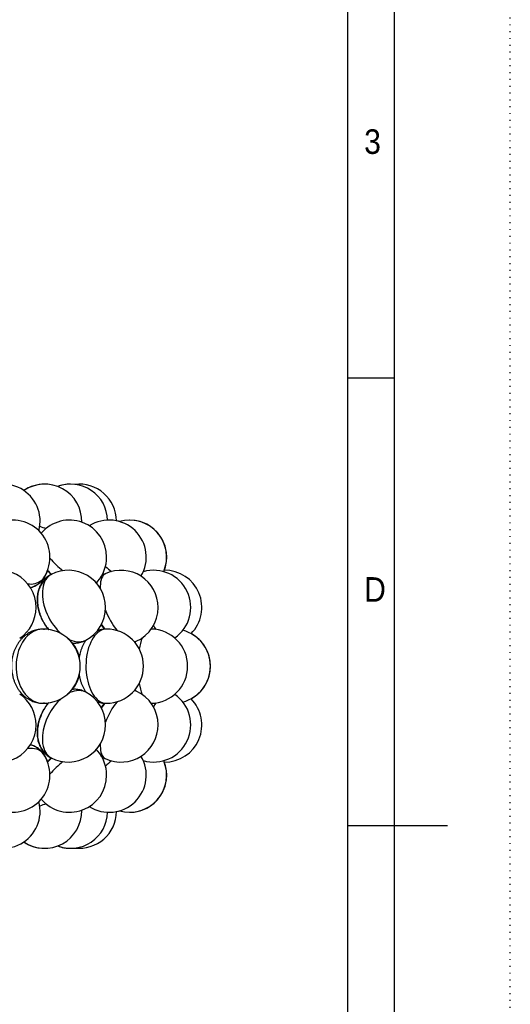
# Model space of a CAD drawing. Extents: x 0 to 297, y 0 to 420.
# Tile 23 of 24: x 244 to 297, y 191 to 297. Entities that reach past the tile are written whole.
import ezdxf

# ---------------------------------------------------------------- set-up
doc = ezdxf.new("R2010")
doc.units = 0
doc.linetypes.add('SLD-PUNTI', pattern=[0.635, 0, -0.635])
doc.linetypes.add('SLD-SOLIDO', pattern=[0])
doc.layers.get('0').update_dxf_attribs({"linetype": 'CONTINUOUS'})
doc.styles.add('SLDTEXTSTYLE3', font='GOTHIC.TTF', dxfattribs={"width": 0.913})

msp = doc.modelspace()

# ---------------------------------------------------------------- linework, layer by layer
at = {"color": 7, "linetype": 'SLD-PUNTI'}
msp.add_line((297, 0.01), (297, 419.99), dxfattribs=at)
at = {"color": 7, "linetype": 'SLD-SOLIDO'}
for p, q in [((284.5, 12.5), (284.5, 408.5)), ((279.5, 17.5), (279.5, 403)), ((279.5, 258.25), (284.5, 258.25)), ((246.47, 241.52), (246.44, 241.48)), ((247.51, 237.06), (247.47, 237.04)), ((249.76, 229.67), (249.84, 229.67)), ((247.47, 217.3), (247.51, 217.28)), ((246.43, 212.86), (246.47, 212.81)), ((279.5, 210), (284.5, 210)), ((284.5, 210.01), (290.22, 210.01))]:
    msp.add_line(p, q, dxfattribs=at)
at = {"color": 1, "linetype": 'SLD-SOLIDO'}
for p, q in [((246.47, 241.52), (246.44, 241.49)), ((246.44, 212.85), (246.47, 212.81))]:
    msp.add_line(p, q, dxfattribs=at)
at = {"color": 7, "linetype": 'SLD-SOLIDO', "flags": 128}
for points in [[(254.87, 242.76), (254.78, 242.78), (254.55, 242.83)], [(247.12, 237.47), (247.41, 237.16), (247.52, 237.05)], [(252.91, 231.63), (253.06, 231.41), (253.25, 231.15)], [(252.92, 231.66), (253.09, 231.41), (253.28, 231.15)], [(247.21, 231.13), (247.02, 231.15), (246.68, 231.17)], [(246.68, 223.17), (247.02, 223.18), (247.21, 223.2)], [(253.25, 223.18), (253.06, 222.92), (252.91, 222.7)], [(253.27, 223.18), (253.09, 222.93), (252.92, 222.68)], [(247.52, 217.29), (247.41, 217.18), (247.12, 216.87)], [(254.55, 211.5), (254.78, 211.56), (254.87, 211.58)]]:
    msp.add_lwpolyline(points, dxfattribs=at)
at = {"color": 1, "linetype": 'SLD-SOLIDO', "flags": 128}
for points in [[(246.51, 236.43), (246.63, 236.57), (246.65, 236.59)], [(247.51, 237.04), (247.34, 236.93), (247.18, 236.8), (247.04, 236.64), (246.91, 236.46), (246.8, 236.26), (246.71, 236.04), (246.64, 235.8), (246.6, 235.54), (246.57, 235.26), (246.56, 234.98), (246.57, 234.68), (246.61, 234.37), (246.66, 234.06), (246.73, 233.74), (246.83, 233.42), (246.94, 233.1), (247.07, 232.79), (247.22, 232.48), (247.38, 232.17), (247.56, 231.88), (247.75, 231.6), (247.96, 231.33), (248.17, 231.08), (248.4, 230.85), (248.62, 230.64)], [(247.47, 237.04), (247.48, 237.04), (247.51, 237.06)], [(253.39, 237.14), (253.35, 237.12), (253.23, 237.04), (253.12, 236.93), (253.03, 236.8), (252.95, 236.64), (252.89, 236.46), (252.84, 236.26), (252.81, 236.04), (252.8, 235.8), (252.8, 235.56)], [(252.36, 236.16), (252.45, 236.22), (252.52, 236.29)], [(258.54, 231.56), (258.66, 231.33), (258.78, 231.13)], [(245.86, 231.02), (245.62, 230.92), (245.39, 230.78), (245.17, 230.62), (244.96, 230.44), (244.76, 230.23), (244.58, 229.99), (244.41, 229.74), (244.26, 229.47), (244.12, 229.18), (244, 228.87), (243.91, 228.56), (243.83, 228.23), (243.77, 227.89), (243.74, 227.55), (243.73, 227.21), (243.73, 226.86), (243.76, 226.52), (243.82, 226.19), (243.89, 225.86), (243.98, 225.54), (244.09, 225.23), (244.22, 224.94), (244.37, 224.66), (244.54, 224.4), (244.72, 224.16), (244.91, 223.95), (245.12, 223.75), (245.34, 223.59), (245.57, 223.45), (245.81, 223.34), (246.05, 223.25), (246.3, 223.2), (246.55, 223.17), (246.64, 223.17)], [(246.67, 231.17), (246.71, 231.17), (246.78, 231.17)], [(252.87, 231.02), (252.69, 230.92), (252.51, 230.78), (252.35, 230.62), (252.19, 230.44), (252.04, 230.23), (251.9, 229.99), (251.77, 229.74), (251.66, 229.47), (251.55, 229.18), (251.47, 228.87), (251.39, 228.56), (251.33, 228.23), (251.29, 227.89), (251.27, 227.55), (251.26, 227.21), (251.26, 226.86), (251.28, 226.52), (251.32, 226.19), (251.38, 225.86), (251.45, 225.54), (251.53, 225.23), (251.63, 224.94), (251.74, 224.66), (251.87, 224.4), (252, 224.16), (252.15, 223.95), (252.31, 223.75), (252.47, 223.59), (252.65, 223.45), (252.83, 223.34), (253.01, 223.25), (253.2, 223.2), (253.39, 223.17), (253.46, 223.17)], [(246.78, 223.17), (246.77, 223.17), (246.68, 223.17)], [(258.78, 223.21), (258.68, 223.03), (258.54, 222.78)], [(246.57, 219.69), (246.56, 219.39), (246.57, 219.1), (246.59, 218.83), (246.64, 218.56), (246.71, 218.32), (246.79, 218.1), (246.9, 217.89), (247.02, 217.71), (247.17, 217.55), (247.33, 217.41), (247.5, 217.3), (247.51, 217.3)], [(252.8, 218.77), (252.8, 218.56), (252.81, 218.32), (252.84, 218.1), (252.88, 217.89), (252.94, 217.71), (253.02, 217.55), (253.11, 217.41), (253.21, 217.3), (253.33, 217.22), (253.39, 217.19)], [(246.65, 217.74), (246.59, 217.82), (246.46, 217.95), (246.31, 218.06), (246.14, 218.15), (245.95, 218.22), (245.73, 218.27), (245.5, 218.3), (245.26, 218.31), (245, 218.29), (244.96, 218.29)], [(246.68, 217.75), (246.75, 217.63), (246.82, 217.48)], [(247.51, 217.28), (247.5, 217.29), (247.47, 217.3)]]:
    msp.add_lwpolyline(points, dxfattribs=at)
at = {"color": 7, "linetype": 'SLD-SOLIDO'}
for centre, start, end in [((242.32, 242.78), 345.2087, 137.9924), ((246.79, 242.78), 89.8683, 123.9776), ((246.81, 242.78), 358.4604, 124.1366), ((249.59, 242.78), 89.9323, 110.4962), ((249.6, 242.78), 1.7512, 110.5684), ((250.55, 242.78), 0.7383, 96.8489), ((243.38, 238.91), 0, 144.6182), ((249.49, 238.91), 0, 139.1454), ((253.76, 238.91), 329.081, 122.2856), ((255.96, 238.91), 337.0238, 105.8092), ((255.96, 238.91), 339.3734, 90.0396), ((243.38, 238.91), 324.6182, 0), ((249.49, 238.91), 319.1454, 0), ((241.88, 233.5), 0, 124.0608), ((243.42, 238.91), 324.5848, 338.4874), ((249.37, 233.5), 0, 117.7965), ((255.04, 233.5), 0, 114.3222), ((258.56, 233.5), 304.6801, 106.2062), ((259.75, 233.5), 315.2056, 90.6133), ((241.88, 233.5), 304.0608, 0), ((249.37, 233.5), 297.7965, 0), ((255.04, 233.5), 294.3222, 0), ((246.64, 227.17), 0, 90), ((253.46, 227.17), 0, 90), ((258.22, 227.17), 270.9832, 89.0168), ((260.67, 227.17), 284.891, 75.109), ((260.67, 227.17), 298.5802, 61.4198), ((246.68, 227.17), 14.526, 38.6968), ((246.64, 227.17), 270, 0), ((253.46, 227.17), 270, 0), ((246.68, 227.17), 321.2775, 345.4284), ((241.88, 220.84), 0, 55.9392), ((249.37, 220.84), 0, 62.2035), ((255.04, 220.84), 0, 65.6778), ((258.56, 220.84), 253.7938, 55.3199), ((259.75, 220.84), 269.3867, 44.7944), ((241.88, 220.84), 235.9392, 0), ((249.37, 220.84), 242.2035, 0), ((255.04, 220.84), 245.6778, 0), ((243.38, 215.43), 0, 35.3818), ((243.42, 215.43), 21.5126, 35.4152), ((253.76, 215.43), 237.7144, 30.919), ((249.49, 215.43), 0, 40.8546), ((255.96, 215.43), 254.1908, 22.9762), ((255.96, 215.43), 269.9605, 20.6266), ((243.38, 215.43), 215.3818, 0), ((249.49, 215.43), 220.8546, 0), ((242.32, 211.55), 222.0076, 14.7913), ((246.81, 211.55), 235.8634, 1.2512), ((249.6, 211.55), 249.4316, 358.2488), ((250.55, 211.55), 263.1511, 359.2617), ((246.79, 211.55), 236.0224, 270.1317), ((249.59, 211.55), 249.5038, 270.0677)]:
    msp.add_arc(centre, 4, start, end, dxfattribs=at)
at = {"color": 1, "linetype": 'SLD-SOLIDO'}
for centre, radius, start, end in [((254.64, 263.94), 23.25, 248.9261, 250.6887), ((254.8, 245.05), 9.7, 220.1171, 231.5544), ((263.66, 249.03), 15.14, 227.1989, 230.3958), ((245.76, 237.24), 1.12, 324.6874, 340.1028), ((252.7, 242.63), 7.57, 222.6309, 227.3087), ((245.3, 237.97), 1.95, 259.8453, 308.1565), ((261.5, 236.4), 8.75, 201.5, 218.0995), ((258.37, 234.88), 6.3, 210.473, 216.2139), ((246.64, 229), 2.17, 90.0924, 111.0163), ((253.46, 229.88), 1.29, 90.3057, 117.394), ((263.17, 227.97), 6.26, 158.9176, 170.4109), ((250.45, 231.85), 2.05, 235.8016, 292.7579), ((256.39, 230.51), 0.716, 276.4884, 294.1905), ((263.02, 226.32), 6.1, 189.445, 201.2265), ((250.45, 222.5), 2.04, 67.1349, 124.3056), ((256.39, 223.83), 0.714, 65.7894, 83.5316), ((252.8, 219.04), 6.26, 131.9089, 174.0181), ((258.43, 219.42), 6.38, 143.7941, 149.4936), ((261.53, 217.92), 8.79, 141.9336, 158.4669), ((252.03, 217.62), 0.65, 40.9922, 59.2679), ((252.68, 211.72), 7.55, 132.6847, 137.3757), ((254.77, 209.32), 9.66, 128.4238, 139.9047), ((263.72, 205.23), 15.24, 129.614, 132.7913), ((254.65, 190.39), 23.26, 109.3118, 111.0734)]:
    msp.add_arc(centre, radius, start, end, dxfattribs=at)
at = {"color": 7, "linetype": 'SLD-SOLIDO'}
for points, knots in [([(245.25, 235.62), (245.26, 235.63), (245.36, 235.65), (245.53, 235.71), (245.75, 235.8), (245.98, 235.93), (246.19, 236.07), (246.39, 236.24), (246.55, 236.42), (246.64, 236.54), (246.68, 236.59)], [0, 0, 0, 0, 0.0227896, 0.1668119, 0.3077246, 0.4462128, 0.5973613, 0.7454377, 0.8906848, 1, 1, 1, 1]), ([(247.47, 237.04), (247.47, 237.03), (247.39, 237), (247.24, 236.9), (247.03, 236.75), (246.84, 236.57), (246.67, 236.38), (246.51, 236.17), (246.38, 235.95), (246.26, 235.71), (246.17, 235.49), (246.1, 235.25), (246.05, 235), (246.01, 234.71), (245.99, 234.41), (245.99, 234.11), (246.02, 233.8), (246.07, 233.49), (246.14, 233.17), (246.24, 232.86), (246.35, 232.56), (246.48, 232.26), (246.63, 231.97), (246.79, 231.69), (246.98, 231.41), (247.12, 231.23), (247.2, 231.13), (247.21, 231.12)], [0, 0, 0, 0, 0.001984, 0.04177, 0.081302, 0.120713, 0.160162, 0.199814, 0.239843, 0.280422, 0.31946, 0.351423, 0.394568, 0.438409, 0.483207, 0.5288, 0.574955, 0.621414, 0.667909, 0.714329, 0.760641, 0.806873, 0.853091, 0.899383, 0.945824, 0.992509, 1, 1, 1, 1]), ([(247.51, 237.04), (247.49, 237.03), (247.39, 236.98), (247.23, 236.87), (247.02, 236.71), (246.84, 236.53), (246.67, 236.34), (246.52, 236.13), (246.38, 235.9), (246.27, 235.66), (246.18, 235.41), (246.11, 235.14), (246.06, 234.86), (246.03, 234.57), (246.02, 234.27), (246.04, 233.96), (246.08, 233.65), (246.14, 233.33), (246.22, 233.02), (246.32, 232.71), (246.44, 232.41), (246.58, 232.11), (246.74, 231.83), (246.92, 231.55), (247.09, 231.31), (247.2, 231.17), (247.25, 231.11)], [0, 0, 0, 0, 0.010519, 0.050177, 0.089603, 0.12894, 0.16835, 0.207999, 0.248061, 0.288712, 0.330119, 0.372423, 0.41571, 0.459986, 0.505148, 0.550997, 0.597279, 0.643717, 0.690123, 0.736427, 0.782629, 0.828779, 0.874957, 0.921249, 0.967734, 1, 1, 1, 1]), ([(246.35, 236.25), (246.41, 236.31), (246.52, 236.42), (246.61, 236.54), (246.64, 236.59)], [0, 0, 0, 0, 0.58067, 1, 1, 1, 1]), ([(253.39, 237.14), (253.37, 237.13), (253.28, 237.1), (253.13, 237.01), (252.98, 236.91), (252.91, 236.85), (252.9, 236.84)], [0, 0, 0, 0, 0.098905, 0.511771, 0.919643, 1, 1, 1, 1]), ([(245.24, 235.63), (245.28, 235.64), (245.39, 235.67), (245.58, 235.74), (245.8, 235.85), (246.02, 235.98), (246.2, 236.11), (246.31, 236.21), (246.35, 236.25)], [0, 0, 0, 0, 0.081192, 0.276919, 0.468737, 0.657552, 0.863087, 1, 1, 1, 1]), ([(252.37, 236.14), (252.41, 236.18), (252.47, 236.23), (252.51, 236.28), (252.52, 236.29)], [0, 0, 0, 0, 0.832831, 1, 1, 1, 1]), ([(245.57, 230.97), (245.5, 230.94), (245.34, 230.88), (245.11, 230.76), (244.87, 230.6), (244.64, 230.43), (244.43, 230.23), (244.23, 230.01), (244.04, 229.78), (243.87, 229.52), (243.72, 229.25), (243.59, 228.97), (243.47, 228.67), (243.38, 228.36), (243.31, 228.04), (243.26, 227.71), (243.24, 227.39), (243.23, 227.06), (243.25, 226.73), (243.29, 226.4), (243.36, 226.07), (243.45, 225.76), (243.56, 225.45), (243.69, 225.15), (243.84, 224.86), (244.02, 224.59), (244.21, 224.34), (244.42, 224.11), (244.65, 223.9), (244.89, 223.72), (245.15, 223.56), (245.41, 223.43), (245.68, 223.32), (245.96, 223.24), (246.24, 223.19), (246.47, 223.17), (246.6, 223.17), (246.64, 223.17)], [0, 0, 0, 0, 0.0220674, 0.0493907, 0.0768613, 0.1045914, 0.1326219, 0.1609781, 0.1896662, 0.2186715, 0.2479605, 0.2774859, 0.307195, 0.3370379, 0.366974, 0.3969732, 0.4270224, 0.4571229, 0.4872826, 0.5175092, 0.5478119, 0.5781946, 0.6086495, 0.6391456, 0.6696365, 0.7000583, 0.7303338, 0.7603828, 0.7901334, 0.8195317, 0.8485481, 0.8771773, 0.9054362, 0.9333583, 0.9609895, 0.9883843, 1, 1, 1, 1]), ([(246.64, 231.16), (246.6, 231.17), (246.46, 231.17), (246.24, 231.14), (245.96, 231.1), (245.74, 231.03), (245.61, 230.99), (245.57, 230.97)], [0, 0, 0, 0, 0.112709, 0.368157, 0.62289, 0.877535, 1, 1, 1, 1]), ([(253.46, 231.17), (253.45, 231.17), (253.35, 231.17), (253.17, 231.15), (252.92, 231.11), (252.68, 231.05), (252.52, 230.99), (252.45, 230.95)], [0, 0, 0, 0, 0.033439, 0.277404, 0.519533, 0.760752, 1, 1, 1, 1]), ([(249.75, 229.67), (249.8, 229.67), (249.94, 229.66), (250.17, 229.66), (250.44, 229.69), (250.71, 229.75), (250.96, 229.83), (251.14, 229.9), (251.23, 229.96), (251.24, 229.96)], [0, 0, 0, 0, 0.089355, 0.273318, 0.453553, 0.630185, 0.803825, 0.975102, 1, 1, 1, 1]), ([(251.25, 229.95), (251.23, 229.92), (251.15, 229.81), (251.03, 229.61), (250.89, 229.34), (250.77, 229.05), (250.67, 228.76), (250.59, 228.45), (250.54, 228.22), (250.52, 228.1), (250.52, 228.08)], [0, 0, 0, 0, 0.059317, 0.20702, 0.358194, 0.511795, 0.666512, 0.82108, 0.974992, 1, 1, 1, 1]), ([(256.48, 229.78), (256.52, 229.79), (256.59, 229.81), (256.65, 229.84), (256.68, 229.86)], [0, 0, 0, 0, 0.577227, 1, 1, 1, 1]), ([(250.52, 226.26), (250.52, 226.24), (250.54, 226.11), (250.59, 225.88), (250.67, 225.56), (250.78, 225.26), (250.91, 224.96), (251.06, 224.68), (251.17, 224.49), (251.24, 224.39), (251.25, 224.39)], [0, 0, 0, 0, 0.031523, 0.186042, 0.342279, 0.500514, 0.660762, 0.822571, 0.984405, 1, 1, 1, 1]), ([(251.24, 224.37), (251.2, 224.39), (251.09, 224.46), (250.89, 224.53), (250.64, 224.61), (250.38, 224.66), (250.13, 224.68), (249.91, 224.68), (249.79, 224.67), (249.75, 224.66)], [0, 0, 0, 0, 0.083173, 0.250953, 0.417851, 0.584529, 0.751671, 0.919995, 1, 1, 1, 1]), ([(249.86, 224.67), (249.85, 224.67), (249.81, 224.67), (249.77, 224.67), (249.75, 224.67)], [0, 0, 0, 0, 0.390906, 1, 1, 1, 1]), ([(256.68, 224.48), (256.68, 224.49), (256.61, 224.52), (256.54, 224.54), (256.47, 224.56)], [0, 0, 0, 0, 0.118657, 1, 1, 1, 1]), ([(247.21, 223.22), (247.18, 223.18), (247.07, 223.05), (246.91, 222.83), (246.74, 222.56), (246.58, 222.27), (246.43, 221.98), (246.31, 221.68), (246.2, 221.37), (246.11, 221.05), (246.05, 220.73), (246.01, 220.41), (245.99, 220.09), (245.99, 219.77), (246.03, 219.45), (246.08, 219.15), (246.16, 218.88), (246.26, 218.63), (246.38, 218.38), (246.52, 218.15), (246.69, 217.93), (246.88, 217.73), (247.08, 217.55), (247.28, 217.41), (247.42, 217.33), (247.48, 217.3)], [0, 0, 0, 0, 0.023593, 0.069917, 0.116151, 0.162355, 0.208614, 0.255007, 0.301623, 0.348558, 0.395888, 0.443646, 0.491794, 0.540157, 0.588398, 0.636156, 0.678104, 0.719145, 0.759346, 0.803204, 0.846128, 0.888122, 0.929329, 0.969892, 1, 1, 1, 1]), ([(247.25, 223.22), (247.22, 223.19), (247.12, 223.07), (246.96, 222.85), (246.78, 222.58), (246.62, 222.29), (246.48, 222), (246.35, 221.69), (246.24, 221.39), (246.15, 221.07), (246.09, 220.76), (246.06, 220.52), (246.04, 220.39), (246.04, 220.36)], [0, 0, 0, 0, 0.048395, 0.150634, 0.252666, 0.354618, 0.456676, 0.559022, 0.661846, 0.765362, 0.869746, 0.968207, 1, 1, 1, 1]), ([(252.46, 223.38), (252.53, 223.35), (252.67, 223.29), (252.91, 223.22), (253.17, 223.18), (253.35, 223.16), (253.45, 223.17), (253.46, 223.17)], [0, 0, 0, 0, 0.210527, 0.469938, 0.724401, 0.974948, 1, 1, 1, 1]), ([(246.04, 220.36), (246.04, 220.29), (246.02, 220.12), (246.02, 219.84), (246.05, 219.53), (246.1, 219.23), (246.17, 218.95), (246.26, 218.7), (246.37, 218.46), (246.51, 218.22), (246.66, 218), (246.85, 217.79), (247.04, 217.61), (247.26, 217.45), (247.41, 217.34), (247.5, 217.3), (247.51, 217.3)], [0, 0, 0, 0, 0.051702, 0.139446, 0.227526, 0.314895, 0.391833, 0.467098, 0.540779, 0.613065, 0.691763, 0.768874, 0.844454, 0.918766, 0.992079, 1, 1, 1, 1]), ([(246.64, 217.75), (246.6, 217.81), (246.5, 217.94), (246.33, 218.12), (246.14, 218.28), (245.93, 218.41), (245.71, 218.53), (245.49, 218.63), (245.33, 218.69), (245.24, 218.71), (245.24, 218.71)], [0, 0, 0, 0, 0.1380011, 0.2809103, 0.4230768, 0.5651585, 0.7078606, 0.8519533, 0.9982796, 1, 1, 1, 1]), ([(246.68, 217.74), (246.65, 217.78), (246.58, 217.89), (246.43, 218.04), (246.25, 218.21), (246.05, 218.36), (245.84, 218.49), (245.63, 218.59), (245.43, 218.66), (245.31, 218.7), (245.25, 218.71)], [0, 0, 0, 0, 0.076769, 0.217669, 0.357573, 0.497115, 0.636966, 0.777855, 0.89491, 1, 1, 1, 1]), ([(252.52, 218.04), (252.52, 218.05), (252.47, 218.1), (252.42, 218.16), (252.37, 218.2)], [0, 0, 0, 0, 0.037376, 1, 1, 1, 1]), ([(252.91, 217.49), (252.97, 217.44), (253.1, 217.35), (253.26, 217.25), (253.36, 217.21), (253.39, 217.2)], [0, 0, 0, 0, 0.400786, 0.83805, 1, 1, 1, 1])]:
    msp.add_open_spline(points, degree=3, knots=knots, dxfattribs=at)

# ---------------------------------------------------------------- texts
at = {"color": 7, "linetype": 'CONTINUOUS', "char_height": 2.65, "attachment_point": 1, "style": 'SLDTEXTSTYLE3'}
for s, insert in [('3', (281.25, 285.01)), ('D', (281.25, 236.76))]:
    msp.add_mtext(s, dxfattribs=dict(at, insert=insert))

doc.saveas('drawing.dxf')
